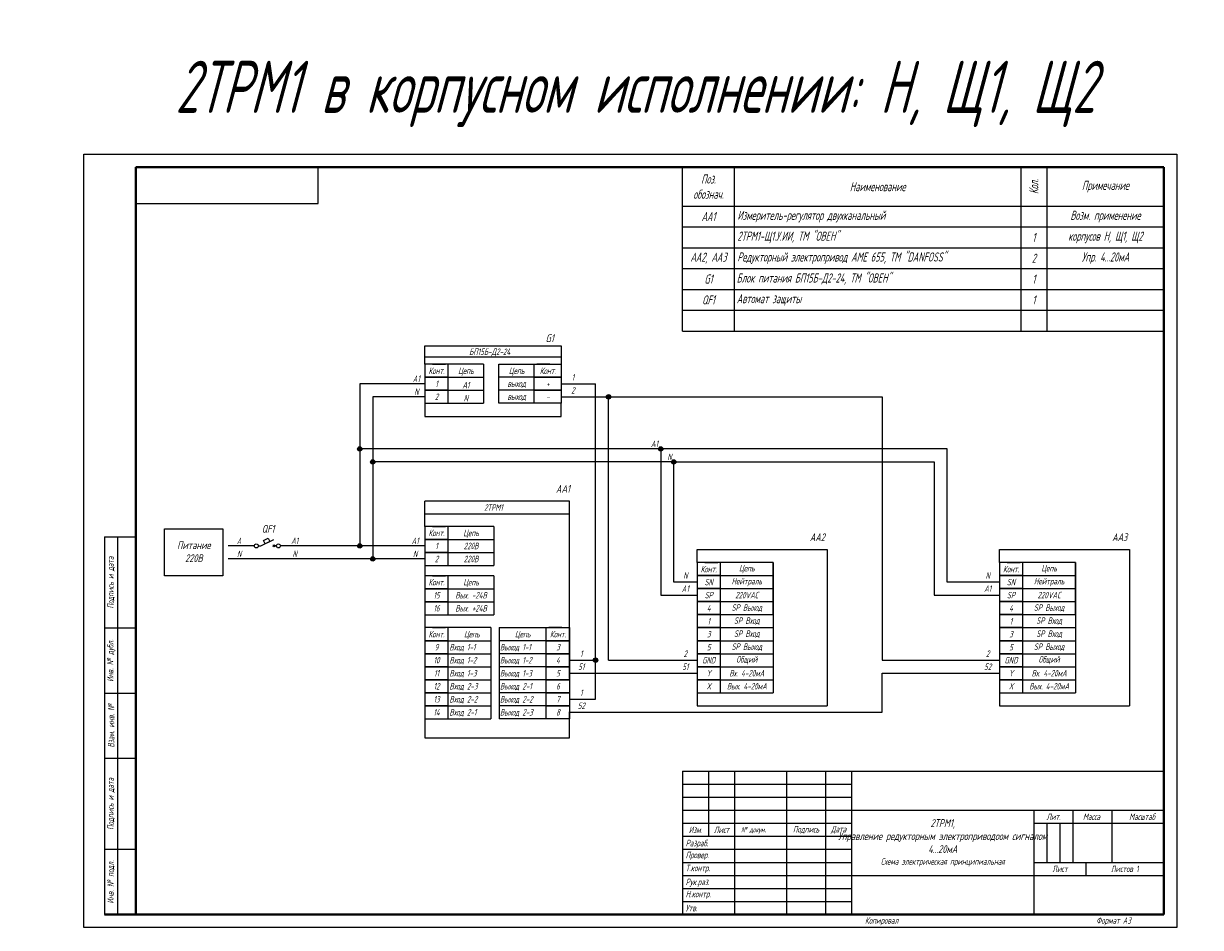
# Model space of a CAD drawing. Header units: millimetres. Extents: x -23 to 879, y 0 to 350.
# Tile 1 of 2: x -23 to 429, y 0 to 347. Entities that reach past the tile are written whole.
import ezdxf
from ezdxf.enums import TextEntityAlignment as Align

# ---------------------------------------------------------------- set-up
doc = ezdxf.new("R2010")
doc.units = ezdxf.units.MM
doc.styles.add('gost2304', font='Gost.shx', dxfattribs={"width": 0.8, "oblique": 15, "height": 2.5})
doc.styles.add('ДЛЯ текста', font='Gost.shx', dxfattribs={"width": 0.8, "oblique": 15, "height": 3.5})

msp = doc.modelspace()

# ---------------------------------------------------------------- hatches: boundary and pattern name
at = {"ltscale": 2}
h = msp.add_hatch(color=0, dxfattribs=at)
edge = h.paths.add_edge_path()
edge.add_arc((201.65, 203.78), 0.839, 0, 360)
h = msp.add_hatch(color=0, dxfattribs=at)
edge = h.paths.add_edge_path()
edge.add_arc((106.03, 183.78), 0.839, 0, 360)
h = msp.add_hatch(color=0, dxfattribs=at)
edge = h.paths.add_edge_path()
edge.add_arc((221.65, 183.78), 0.839, 0, 360)
h = msp.add_hatch(color=0, dxfattribs=at)
edge = h.paths.add_edge_path()
edge.add_arc((111.03, 178.78), 0.839, 0, 360)
h = msp.add_hatch(color=0, dxfattribs=at)
edge = h.paths.add_edge_path()
edge.add_arc((226.65, 178.78), 0.839, 0, 360)
h = msp.add_hatch(color=0, dxfattribs=at)
edge = h.paths.add_edge_path()
edge.add_arc((106.03, 146.51), 0.839, 0, 360)
h = msp.add_hatch(color=0, dxfattribs=at)
edge = h.paths.add_edge_path()
edge.add_arc((111.03, 141.51), 0.839, 0, 360)
h = msp.add_hatch(color=0, dxfattribs=at)
edge = h.paths.add_edge_path()
edge.add_arc((196.65, 102.63), 0.839, 0, 360)

# ---------------------------------------------------------------- linework, layer by layer
at = {"color": 0}
for p, q in [((0, 0), (0, 297)), ((0, 0), (0, 297)), ((90, 278), (90, 292)), ((90, 278), (90, 292)), ((20, 278), (90, 278)), ((20, 278), (90, 278)), ((20, 278), (90, 278)), ((20, 278), (90, 278)), ((134, 216.28), (139, 216.28)), ((179.09, 216.28), (174.09, 216.28)), ((134, 211.28), (139, 211.28)), ((179.09, 211.28), (174.09, 211.28)), ((134, 154.01), (139, 154.01)), ((8, 150), (8, 5)), ((8, 150), (20, 150)), ((13, 150), (13, 5)), ((67.03, 146.51), (68.03, 146.51)), ((68.03, 146.51), (73.03, 149.01)), ((72.64, 146.9), (73.42, 146.12)), ((72.64, 146.12), (73.42, 146.9)), ((74.03, 146.51), (73.03, 146.51)), ((238.57, 140.13), (243.57, 140.13)), ((354.73, 140.13), (359.73, 140.13)), ((134, 135.08), (139, 135.08)), ((238.57, 135.13), (243.57, 135.13)), ((354.73, 135.13), (359.73, 135.13)), ((238.57, 130.13), (243.57, 130.13)), ((354.73, 130.13), (359.73, 130.13)), ((8, 115), (20, 115)), ((134, 115.13), (139, 115.13)), ((183.69, 115.13), (178.69, 115.13)), ((238.57, 115.13), (243.57, 115.13)), ((354.73, 115.13), (359.73, 115.13)), ((134, 110.13), (139, 110.13)), ((183.69, 110.13), (178.69, 110.13)), ((134, 105.13), (139, 105.13)), ((183.69, 105.13), (178.69, 105.13)), ((8, 90), (20, 90)), ((134, 85.13), (139, 85.13)), ((183.69, 85.13), (178.69, 85.13)), ((134, 80.13), (139, 80.13)), ((183.69, 80.13), (178.69, 80.13)), ((8, 65), (20, 65)), ((230, 60), (230, 5)), ((230, 60), (415, 60)), ((230, 60), (230, 5)), ((240, 60), (240, 35)), ((240, 60), (240, 35)), ((250, 60), (250, 5)), ((270, 60), (270, 5)), ((285, 60), (285, 5)), ((295, 60), (295, 5)), ((230, 55), (295, 55)), ((230, 50), (295, 50)), ((230, 45), (295, 45)), ((295, 45), (415, 45)), ((365, 45), (365, 5)), ((380, 45), (380, 25)), ((395, 45), (395, 25)), ((230, 40), (295, 40)), ((365, 40), (415, 40)), ((370, 40), (370, 25)), ((375, 40), (375, 25)), ((230, 35), (295, 35)), ((8, 30), (20, 30)), ((230, 30), (295, 30)), ((230, 25), (295, 25)), ((365, 25), (415, 25)), ((385, 25), (385, 20)), ((230, 20), (295, 20)), ((295, 20), (415, 20)), ((230, 15), (295, 15)), ((230, 15), (295, 15)), ((230, 10), (295, 10)), ((230, 10), (295, 10)), ((230, 5), (415, 5)), ((230, 5), (415, 5))]:
    msp.add_line(p, q, dxfattribs=at)
at = {"color": 0, "lineweight": 40}
for p, q in [((20, 292), (20, 5)), ((415, 292), (20, 292)), ((20, 292), (20, 5)), ((415, 292), (415, 5)), ((415, 5), (8, 5))]:
    msp.add_line(p, q, dxfattribs=at)
at = {"color": 0, "ltscale": 100}
for p, q in [((236, 292), (230, 292)), ((242, 292), (236, 292)), ((250, 292), (242, 292)), ((320, 292), (250, 292)), ((360, 292), (250, 292)), ((383, 292), (320, 292)), ((370, 292), (360, 292)), ((360, 292), (360, 229)), ((415, 292), (370, 292)), ((370, 292), (370, 229)), ((393, 292), (383, 292)), ((415, 292), (393, 292)), ((415, 292), (415, 277)), ((131.03, 216.28), (131.03, 223.37)), ((131.03, 223.37), (183.46, 223.37)), ((183.46, 223.37), (183.46, 216.28)), ((153.61, 216.28), (153.61, 201.28)), ((131.03, 154.01), (131.03, 163.73)), ((186.65, 163.73), (131.03, 163.73)), ((186.65, 95.6), (186.65, 163.73)), ((65.53, 146.51), (55.53, 146.51)), ((131.03, 146.51), (75.53, 146.51)), ((131.03, 141.51), (55.53, 141.51)), ((140, 139.01), (157.53, 139.01)), ((140, 120.08), (157.53, 120.08)), ((156.35, 115.13), (156.35, 80.13)), ((159.54, 115.13), (159.54, 80.13))]:
    msp.add_line(p, q, dxfattribs=at)
at = {"color": 7}
for p, q in [((230, 229), (230, 292)), ((230, 292), (415, 292)), ((250, 229), (250, 292)), ((230, 277), (415, 277)), ((230, 269), (415, 269)), ((230, 261), (415, 261)), ((230, 253), (415, 253)), ((230, 245), (415, 245)), ((230, 245), (415, 245)), ((230, 237), (415, 237)), ((230, 237), (415, 237)), ((230, 229), (415, 229)), ((230, 229), (415, 229)), ((230, 60), (415, 60))]:
    msp.add_line(p, q, dxfattribs=at)
at = {"color": 0, "ltscale": 0.05}
for p, q in [((183.46, 219.02), (131.03, 219.02)), ((153.61, 216.28), (140, 216.28)), ((159.48, 216.28), (173.09, 216.28)), ((159.48, 201.28), (159.48, 216.28)), ((140, 211.28), (153.61, 211.28)), ((173.09, 211.28), (159.48, 211.28)), ((140, 206.28), (153.61, 206.28)), ((173.09, 206.28), (159.48, 206.28)), ((140, 201.28), (153.61, 201.28)), ((140, 201.28), (153.61, 201.28)), ((173.09, 201.28), (159.48, 201.28)), ((173.09, 201.28), (159.48, 201.28)), ((186.65, 158.75), (131.03, 158.75)), ((157.53, 154.01), (140, 154.01)), ((140, 149.01), (157.53, 149.01)), ((140, 144.01), (157.53, 144.01)), ((264.86, 140.13), (244.57, 140.13)), ((381.01, 140.13), (360.73, 140.13)), ((157.53, 135.08), (140, 135.08)), ((244.57, 135.13), (255.55, 135.13)), ((244.57, 135.13), (255.55, 135.13)), ((244.57, 135.13), (264.86, 135.13)), ((360.73, 135.13), (371.7, 135.13)), ((360.73, 135.13), (371.7, 135.13)), ((360.73, 135.13), (381.01, 135.13)), ((140, 130.08), (157.53, 130.08)), ((244.57, 130.13), (255.55, 130.13)), ((244.57, 130.13), (264.86, 130.13)), ((360.73, 130.13), (371.7, 130.13)), ((360.73, 130.13), (381.01, 130.13)), ((140, 125.08), (157.53, 125.08)), ((244.57, 125.13), (264.86, 125.13)), ((360.73, 125.13), (381.01, 125.13)), ((244.57, 120.13), (264.86, 120.13)), ((360.73, 120.13), (381.01, 120.13)), ((156.35, 115.13), (140, 115.13)), ((159.54, 115.13), (177.69, 115.13)), ((244.57, 115.13), (255.55, 115.13)), ((244.57, 115.13), (264.86, 115.13)), ((360.73, 115.13), (371.7, 115.13)), ((360.73, 115.13), (381.01, 115.13)), ((140, 110.13), (156.35, 110.13)), ((140, 110.13), (156.35, 110.13)), ((140, 110.13), (156.35, 110.13)), ((177.69, 110.13), (159.54, 110.13)), ((177.69, 110.13), (160.54, 110.13)), ((177.69, 110.13), (160.54, 110.13)), ((244.57, 110.13), (264.86, 110.13)), ((360.73, 110.13), (381.01, 110.13)), ((140, 105.13), (156.35, 105.13)), ((140, 105.13), (156.35, 105.13)), ((177.69, 105.13), (159.54, 105.13)), ((177.69, 105.13), (160.54, 105.13)), ((244.57, 105.13), (264.86, 105.13)), ((244.57, 105.13), (264.86, 105.13)), ((360.73, 105.13), (381.01, 105.13)), ((360.73, 105.13), (381.01, 105.13)), ((140, 100.13), (156.35, 100.13)), ((177.69, 100.13), (159.54, 100.13)), ((244.57, 100.13), (264.86, 100.13)), ((244.57, 100.13), (264.86, 100.13)), ((360.73, 100.13), (381.01, 100.13)), ((360.73, 100.13), (381.01, 100.13)), ((140, 95.13), (156.35, 95.13)), ((140, 95.13), (156.35, 95.13)), ((140, 95.13), (156.35, 95.13)), ((177.69, 95.13), (159.54, 95.13)), ((177.69, 95.13), (159.54, 95.13)), ((177.69, 95.13), (159.54, 95.13)), ((244.57, 95.13), (264.86, 95.13)), ((244.57, 95.13), (264.86, 95.13)), ((360.73, 95.13), (381.01, 95.13)), ((360.73, 95.13), (381.01, 95.13)), ((140, 90.13), (156.35, 90.13)), ((177.69, 90.13), (159.54, 90.13)), ((244.57, 90.13), (264.86, 90.13)), ((360.73, 90.13), (381.01, 90.13)), ((140, 85.13), (156.35, 85.13)), ((140, 85.13), (156.35, 85.13)), ((177.69, 85.13), (159.54, 85.13)), ((177.69, 85.13), (159.54, 85.13)), ((140, 80.13), (156.35, 80.13)), ((140, 80.13), (156.35, 80.13)), ((177.69, 80.13), (159.54, 80.13)), ((177.69, 80.13), (159.54, 80.13))]:
    msp.add_line(p, q, dxfattribs=at)
for p, q in [((131.03, 208.78), (106.03, 208.78)), ((106.03, 208.78), (106.03, 183.78)), ((183.46, 208.78), (196.65, 208.78)), ((196.65, 102.63), (196.65, 208.78)), ((131.03, 203.78), (111.03, 203.78)), ((111.03, 203.78), (111.03, 178.78)), ((183.46, 203.78), (201.65, 203.78)), ((201.65, 102.63), (201.65, 203.78)), ((201.65, 203.78), (306.76, 203.78)), ((306.76, 203.78), (306.76, 102.63)), ((131.03, 201.28), (131.03, 196.28)), ((183.46, 196.28), (183.46, 201.28)), ((131.03, 196.28), (183.46, 196.28)), ((106.03, 183.78), (106.03, 146.51)), ((221.65, 183.78), (106.03, 183.78)), ((221.65, 183.78), (221.65, 127.63)), ((331.76, 183.78), (221.65, 183.78)), ((331.76, 132.63), (331.76, 183.78)), ((111.03, 178.78), (111.03, 141.51)), ((216.65, 178.78), (111.03, 178.78)), ((226.65, 178.78), (216.65, 178.78)), ((226.65, 132.63), (226.65, 178.78)), ((226.65, 178.78), (326.76, 178.78)), ((326.76, 178.78), (326.76, 127.63)), ((157.53, 154.01), (157.53, 139.01)), ((235.61, 140.13), (235.61, 145.13)), ((235.61, 145.13), (285.61, 145.13)), ((285.61, 145.13), (285.61, 85.13)), ((351.76, 140.13), (351.76, 145.13)), ((351.76, 145.13), (401.76, 145.13)), ((401.76, 145.13), (401.76, 85.13)), ((131.03, 139.01), (131.03, 135.08)), ((264.86, 120.13), (264.86, 140.13)), ((264.86, 140.13), (264.86, 90.13)), ((381.01, 120.13), (381.01, 140.13)), ((381.01, 140.13), (381.01, 90.13)), ((157.53, 135.08), (157.53, 120.08)), ((235.61, 132.63), (226.65, 132.63)), ((351.76, 132.63), (331.76, 132.63)), ((221.65, 127.63), (235.61, 127.63)), ((326.76, 127.63), (351.76, 127.63)), ((235.61, 125.13), (235.61, 120.13)), ((351.76, 125.13), (351.76, 120.13)), ((131.03, 120.08), (131.03, 115.13)), ((235.61, 105.13), (235.61, 100.13)), ((351.76, 105.13), (351.76, 100.13)), ((186.65, 102.63), (196.65, 102.63)), ((196.65, 87.63), (196.65, 102.63)), ((201.65, 102.63), (235.61, 102.63)), ((306.76, 102.63), (351.76, 102.63)), ((186.65, 97.63), (235.61, 97.63)), ((235.61, 95.13), (235.61, 90.13)), ((306.76, 97.63), (351.76, 97.63)), ((306.76, 82.63), (306.76, 97.63)), ((351.76, 95.13), (351.76, 90.13)), ((186.65, 87.63), (196.65, 87.63)), ((235.61, 90.13), (235.61, 85.13)), ((351.76, 90.13), (351.76, 85.13)), ((131.03, 82.85), (131.03, 72.85)), ((186.65, 72.85), (186.65, 82.85)), ((186.65, 82.63), (306.76, 82.63)), ((235.61, 85.13), (285.61, 85.13)), ((351.76, 85.13), (401.76, 85.13)), ((131.03, 72.85), (186.65, 72.85))]:
    msp.add_line(p, q)
at = {"color": 0}
msp.add_lwpolyline([(0, 297), (420, 297), (420, 0), (0, 0)], close=True, dxfattribs=at)
at = {"color": 0, "ltscale": 0.05}
for points in [[(131.03, 211.28), (140, 211.28), (140, 216.28), (131.03, 216.28)], [(183.46, 211.28), (173.09, 211.28), (173.09, 216.28), (183.46, 216.28)], [(131.03, 206.28), (140, 206.28), (140, 211.28), (131.03, 211.28)], [(183.46, 206.28), (173.09, 206.28), (173.09, 211.28), (183.46, 211.28)], [(131.03, 201.28), (140, 201.28), (140, 206.28), (131.03, 206.28)], [(183.46, 201.28), (173.09, 201.28), (173.09, 206.28), (183.46, 206.28)], [(131.03, 149.01), (140, 149.01), (140, 154.01), (131.03, 154.01)], [(131.03, 144.01), (140, 144.01), (140, 149.01), (131.03, 149.01)], [(131.03, 139.01), (140, 139.01), (140, 144.01), (131.03, 144.01)], [(235.61, 135.13), (244.57, 135.13), (244.57, 140.13), (235.61, 140.13)], [(351.76, 135.13), (360.73, 135.13), (360.73, 140.13), (351.76, 140.13)], [(131.03, 130.08), (140, 130.08), (140, 135.08), (131.03, 135.08)], [(235.61, 130.13), (244.57, 130.13), (244.57, 135.13), (235.61, 135.13)], [(351.76, 130.13), (360.73, 130.13), (360.73, 135.13), (351.76, 135.13)], [(131.03, 125.08), (140, 125.08), (140, 130.08), (131.03, 130.08)], [(235.61, 125.13), (244.57, 125.13), (244.57, 130.13), (235.61, 130.13)], [(351.76, 125.13), (360.73, 125.13), (360.73, 130.13), (351.76, 130.13)], [(131.03, 120.08), (140, 120.08), (140, 125.08), (131.03, 125.08)], [(235.61, 120.13), (244.57, 120.13), (244.57, 125.13), (235.61, 125.13)], [(351.76, 120.13), (360.73, 120.13), (360.73, 125.13), (351.76, 125.13)], [(235.61, 115.13), (244.57, 115.13), (244.57, 120.13), (235.61, 120.13)], [(351.76, 115.13), (360.73, 115.13), (360.73, 120.13), (351.76, 120.13)], [(131.03, 110.13), (140, 110.13), (140, 115.13), (131.03, 115.13)], [(186.65, 110.13), (177.69, 110.13), (177.69, 115.13), (186.65, 115.13)], [(235.61, 110.13), (244.57, 110.13), (244.57, 115.13), (235.61, 115.13)], [(351.76, 110.13), (360.73, 110.13), (360.73, 115.13), (351.76, 115.13)], [(131.03, 105.13), (140, 105.13), (140, 110.13), (131.03, 110.13)], [(186.65, 105.13), (177.69, 105.13), (177.69, 110.13), (186.65, 110.13)], [(235.61, 105.13), (244.57, 105.13), (244.57, 110.13), (235.61, 110.13)], [(351.76, 105.13), (360.73, 105.13), (360.73, 110.13), (351.76, 110.13)], [(131.03, 100.13), (140, 100.13), (140, 105.13), (131.03, 105.13)], [(186.65, 100.13), (177.69, 100.13), (177.69, 105.13), (186.65, 105.13)], [(235.61, 100.13), (244.57, 100.13), (244.57, 105.13), (235.61, 105.13)], [(351.76, 100.13), (360.73, 100.13), (360.73, 105.13), (351.76, 105.13)], [(131.03, 95.13), (140, 95.13), (140, 100.13), (131.03, 100.13)], [(186.65, 95.13), (177.69, 95.13), (177.69, 100.13), (186.65, 100.13)], [(235.61, 95.13), (244.57, 95.13), (244.57, 100.13), (235.61, 100.13)], [(351.76, 95.13), (360.73, 95.13), (360.73, 100.13), (351.76, 100.13)], [(131.03, 90.13), (140, 90.13), (140, 95.13), (131.03, 95.13)], [(186.65, 90.13), (177.69, 90.13), (177.69, 95.13), (186.65, 95.13)], [(235.61, 90.13), (244.57, 90.13), (244.57, 95.13), (235.61, 95.13)], [(351.76, 90.13), (360.73, 90.13), (360.73, 95.13), (351.76, 95.13)], [(131.03, 85.13), (140, 85.13), (140, 90.13), (131.03, 90.13)], [(186.65, 85.13), (177.69, 85.13), (177.69, 90.13), (186.65, 90.13)], [(131.03, 80.13), (140, 80.13), (140, 85.13), (131.03, 85.13)], [(186.65, 80.13), (177.69, 80.13), (177.69, 85.13), (186.65, 85.13)]]:
    msp.add_lwpolyline(points, close=True, dxfattribs=at)
at = {"color": 0, "ltscale": 100}
msp.add_lwpolyline([(30.97, 153.12), (53.37, 153.12), (53.37, 135.07), (30.97, 135.07)], close=True, dxfattribs=at)
at = {"color": 0, "ltscale": 0.008}
msp.add_lwpolyline([(69.11, 148.64), (70.8, 149.49), (71.44, 148.22), (69.75, 147.37)], close=True, dxfattribs=at)
at = {"color": 0, "ltscale": 2}
for centre in [(201.65, 203.78), (106.03, 183.78), (221.65, 183.78), (111.03, 178.78), (226.65, 178.78), (106.03, 146.51), (111.03, 141.51), (196.65, 102.63)]:
    msp.add_circle(centre, 0.839, dxfattribs=at)
at = {"color": 0}
for centre in [(66.28, 146.51), (74.78, 146.51)]:
    msp.add_circle(centre, 0.75, dxfattribs=at)

# ---------------------------------------------------------------- texts
at = {"color": 0, "style": 'gost2304', "oblique": 15, "width": 0.8}
for s, p in [('БП15Б-Д2-24', (155.93, 221.09)), ('Конт.', (135.52, 213.78)), ('Цепь', (146.8, 213.78)), ('Цепь', (166.29, 213.78)), ('Конт.', (178.28, 213.78)), ('A1', (127.8, 210.74)), ('1', (135.52, 208.78)), ('A1', (146.8, 208.28)), ('выход', (166.29, 208.85)), ('+', (178.28, 208.78)), ('N', (127.8, 205.74)), ('2', (135.52, 203.78)), ('N', (146.8, 203.28)), ('выход', (166.29, 203.85)), ('-', (178.28, 203.78)), ('A1', (219.25, 185.74)), ('N', (225.02, 180.74)), ('2ТРМ1', (157.38, 161.25)), ('A', (59.69, 148.47)), ('A1', (81.02, 148.47)), ('A1', (127.3, 148.47)), ('Конт.', (135.52, 151.51)), ('Цепь', (148.77, 151.51)), ('N', (59.69, 143.47)), ('N', (81.02, 143.47)), ('N', (127.3, 143.47)), ('1', (135.52, 146.51)), ('220В', (148.77, 146.51)), ('2', (135.52, 141.51)), ('220В', (148.77, 141.51)), ('Конт.', (240.09, 137.63)), ('Конт.', (356.24, 137.63)), ('Конт.', (135.52, 132.58)), ('Цепь', (148.77, 132.58)), ('SN', (240.09, 132.63)), ('SN', (356.24, 132.63)), ('15', (135.52, 127.58)), ('Вых. -24В', (148.79, 127.58)), ('SP', (240.09, 127.63)), ('SP', (356.24, 127.63)), ('16', (135.52, 122.58)), ('Вых. +24В', (148.79, 122.58)), ('4', (240.09, 122.63)), ('4', (356.24, 122.63)), ('1', (240.09, 117.63)), ('1', (356.24, 117.63)), ('Конт.', (135.52, 112.63)), ('Цепь', (149.07, 112.63)), ('Цепь', (168.61, 112.63)), ('Конт.', (182.17, 112.63)), ('3', (240.09, 112.63)), ('3', (356.24, 112.63)), ('9', (135.52, 107.63)), ('3', (182.17, 107.63)), ('5', (240.09, 107.63)), ('5', (356.24, 107.63)), ('10', (135.52, 102.63)), ('4', (182.17, 102.63)), ('GND', (240.09, 102.63)), ('GND', (356.24, 102.63)), ('11', (135.52, 97.63)), ('5', (182.17, 97.63)), ('Y', (240.09, 97.63)), ('Y', (356.24, 97.63)), ('12', (135.52, 92.63)), ('6', (182.17, 92.63)), ('X', (240.09, 92.63)), ('X', (356.24, 92.63)), ('13', (135.52, 87.63)), ('7', (182.17, 87.63)), ('14', (135.52, 82.63)), ('8', (182.17, 82.63))]:
    msp.add_text(s, height=2.5, dxfattribs=at).set_placement(p, align=Align.MIDDLE_CENTER)
for s, p in [('Вход 1-1', (140.47, 107.63)), ('Выход 1-1', (159.89, 107.63)), ('Вход 1-2', (140.47, 102.63)), ('Выход 1-2', (159.89, 102.63)), ('Вход 1-3', (140.47, 97.63)), ('Выход 1-3', (159.89, 97.63)), ('Вход 2-3', (140.47, 92.63)), ('Выход 2-1', (159.89, 92.63)), ('Вход 2-2', (140.47, 87.63)), ('Выход 2-2', (159.89, 87.63)), ('Вход 2-1', (140.47, 82.63)), ('Выход 2-3', (159.89, 82.63))]:
    msp.add_text(s, height=2.5, dxfattribs=at).set_placement(p, align=Align.MIDDLE_LEFT)
at = {"color": 7, "linetype": 'Continuous'}
for s, insert, char_height, width, attachment_point, style in [('{\\C256;2ТРМ1 в корпусном исполнении: Н, Щ1, Щ2}', (211.86, 320.1), 20, 490.3689, 5, 'ДЛЯ текста'), ('\\A1;Поз.\\Pобознач.', (240, 284.5), 3.5, 20, 5, 'ДЛЯ текста'), ('\\A1;Наименование', (305, 284.5), 3.5, 110, 5, 'ДЛЯ текста'), ('\\A1;Примечание', (392.5, 284.5), 3.5, 45, 5, 'ДЛЯ текста'), ('\\A1;AA1', (240, 273), 3.5, 20, 5, 'ДЛЯ текста'), ('\\A1;1', (365, 265), 3.5, 10, 5, 'ДЛЯ текста'), ('\\A1;AA2, AA3', (240, 257), 3.5, 20, 5, 'ДЛЯ текста'), ('\\A1;2', (365, 257), 3.5, 10, 5, 'ДЛЯ текста'), ('\\A1;G1', (240, 249), 3.5, 20, 5, 'ДЛЯ текста'), ('\\A1;1', (365, 249), 3.5, 10, 5, 'ДЛЯ текста'), ('\\A1;QF1', (240, 241), 3.5, 20, 5, 'ДЛЯ текста'), ('\\A1;Автомат защиты', (250.84, 241), 3.5, 110, 4, 'ДЛЯ текста'), ('\\A1;1', (365, 241), 3.5, 10, 5, 'ДЛЯ текста'), ('\\A1;1', (365, 241), 3.5, 10, 5, 'ДЛЯ текста'), ('\\A1;Цепь', (254.72, 137.63), 2.5, 20.2888, 5, 'gost2304'), ('\\A1;Цепь', (370.87, 137.63), 2.5, 20.2888, 5, 'gost2304'), ('\\A1;Нейтраль', (254.72, 132.63), 2.5, 20.2888, 5, 'gost2304'), ('\\A1;Нейтраль', (370.87, 132.63), 2.5, 20.2888, 5, 'gost2304'), ('\\A1;220VAC', (254.72, 127.63), 2.5, 20.2888, 5, 'gost2304'), ('\\A1;220VAC', (370.87, 127.63), 2.5, 20.2888, 5, 'gost2304'), ('\\A1;SP Выход', (254.72, 122.63), 2.5, 20.2888, 5, 'gost2304'), ('\\A1;SP Выход', (370.87, 122.63), 2.5, 20.2888, 5, 'gost2304'), ('\\A1;SP Вход', (254.72, 117.63), 2.5, 20.2888, 5, 'gost2304'), ('\\A1;SP Вход', (370.87, 117.63), 2.5, 20.2888, 5, 'gost2304'), ('\\A1;SP Вход', (254.72, 112.63), 2.5, 20.2888, 5, 'gost2304'), ('\\A1;SP Вход', (370.87, 112.63), 2.5, 20.2888, 5, 'gost2304'), ('\\A1;SP Выход', (254.72, 107.63), 2.5, 20.2888, 5, 'gost2304'), ('\\A1;SP Выход', (370.87, 107.63), 2.5, 20.2888, 5, 'gost2304'), ('\\A1;Общий', (254.72, 102.63), 2.5, 20.2888, 5, 'gost2304'), ('\\A1;Общий', (370.87, 102.63), 2.5, 20.2888, 5, 'gost2304'), ('\\A1;Вх. 4-20мА', (254.72, 97.63), 2.5, 20.2888, 5, 'gost2304'), ('\\A1;Вх. 4-20мА', (370.87, 97.63), 2.5, 20.2888, 5, 'gost2304'), ('\\A1;Вых. 4-20мА', (254.72, 92.63), 2.5, 20.2888, 5, 'gost2304'), ('\\A1;Вых. 4-20мА', (370.87, 92.63), 2.5, 20.2888, 5, 'gost2304')]:
    msp.add_mtext(s, dxfattribs=dict(at, insert=insert, char_height=char_height, width=width, attachment_point=attachment_point, style=style))
at = {"color": 7, "linetype": 'Continuous', "insert": (365, 284.5), "char_height": 3.5, "width": 15, "attachment_point": 5, "rotation": 90, "style": 'ДЛЯ текста'}
msp.add_mtext('\\A1;Кол.', dxfattribs=at)
at = {"color": 7, "linetype": 'Continuous', "char_height": 3.5, "line_spacing_factor": 1.371429, "style": 'ДЛЯ текста'}
for s, insert, width, attachment_point in [('\\A1;Возм. применение\\Pкорпусов Н, Щ1, Щ2', (392.5, 269), 45, 5), ('\\pxql;{\\C0;Измеритель-регулятор двухканальный \\P2ТРМ1-Щ1.У.ИИ, ТМ "ОВЕН"}', (306.1, 269), 110, 5), ('\\pxql;{\\C0;Редукторный электропривод AME 655, ТМ "DANFOSS"}', (306.1, 257), 110, 5), ('\\A1;Упр. 4...20мА', (392.5, 257), 45, 5), ('{\\C0;Блок питания БП15Б-Д2-24, ТМ "ОВЕН"}', (250.83, 249), 110, 4)]:
    msp.add_mtext(s, dxfattribs=dict(at, insert=insert, width=width, attachment_point=attachment_point))
at = {"color": 0, "style": 'gost2304'}
for s, insert, char_height, width, attachment_point in [('1', (187.94, 211.28), 2.5, 8.9641, 5), ('2', (187.94, 206.28), 2.5, 8.9641, 5), ('\\A1;Питание\\P220В', (42.26, 144.29), 3, 39.9795, 5), ('N', (231.13, 135.13), 2.5, 8.9641, 5), ('N', (347.28, 135.13), 2.5, 8.9641, 5), ('A1', (231.13, 130.13), 2.5, 8.9641, 5), ('A1', (347.28, 130.13), 2.5, 8.9641, 5), ('1', (191.14, 105.13), 2.5, 8.9641, 5), ('2', (231.13, 105.13), 2.5, 8.9641, 5), ('2', (347.28, 105.13), 2.5, 8.9641, 5), ('51', (191.14, 100.13), 2.5, 8.9641, 5), ('51', (231.13, 100.13), 2.5, 8.9641, 5), ('52', (347.28, 100.13), 2.5, 8.9641, 5), ('1', (191.14, 90.13), 2.5, 8.9641, 5), ('52', (191.14, 85.13), 2.5, 8.9641, 5), ('{\\H1.2x;\\C256;2ТРМ1,\\PУправление редукторным электроприводоом сигналом 4...20мА\\P\\H0.83333x;Схема электрическая принципиальная}', (330, 32.5), 2.5, 70, 5), ('\\pi4.8281;Лит.', (365, 42.5), 2.5, 15, 4), ('\\pi3.8575;Масса ', (380, 42.5), 2.5, 15, 4), ('\\pi4.2529;Масштаб', (404.46, 42.5), 2.5, 18.918, 5), ('Изм.', (235, 37.5), 2.5, 10, 5), ('Лист', (245, 37.5), 2.5, 10, 5), ('{\\H0.83333x;№ докум}.', (257.33, 37.5), 2.5, 20, 5), ('Подпись', (277.5, 37.5), 2.5, 15, 5), ('Дата', (290, 37.5), 2.5, 10, 5), (' Разраб.', (230, 32.06), 2.5, 20, 4), (' Провер.', (230, 27.5), 2.5, 20, 4), (' Т.контр.', (230, 22.5), 2.5, 20, 4), ('{\\Q10;Лист  }', (375.08, 22.5), 2.5, 20, 5), ('{\\Q10;Листов 1}', (400, 22.5), 2.5, 30, 5), (' Рук.раз.', (230, 17.15), 2.5, 20, 4), (' Н.контр.', (230, 12.5), 2.5, 20, 4), (' Утв.', (230, 7.44), 2.5, 20, 4)]:
    msp.add_mtext(s, dxfattribs=dict(at, insert=insert, char_height=char_height, width=width, attachment_point=attachment_point))
at = {"color": 0, "char_height": 2.5, "attachment_point": 5, "rotation": 90, "style": 'gost2304'}
for s, insert, width in [('{\\Q10;Подпись и дата}', (10.5, 132.5), 35), ('{\\Q10;Инв. № дубл.}', (10.5, 102.5), 25), ('{\\Q10;Взам. инв. №}', (10.5, 77.5), 25), ('{\\Q10;Подпись и дата}', (10.5, 47.5), 35), ('\\pt24;{\\Q10;Инв. № подл.}', (10.5, 17.5), 25)]:
    msp.add_mtext(s, dxfattribs=dict(at, insert=insert, width=width))
at = {"color": 0, "lineweight": 15, "char_height": 2.5, "width": 23.5385, "attachment_point": 1, "style": 'gost2304'}
for s, insert in [('Копировал', (300.12, 3.93)), ('Формат A3', (389, 3.93))]:
    msp.add_mtext(s, dxfattribs=dict(at, insert=insert))
at = {"color": 0, "style": 'gost2304', "oblique": 15, "width": 0.8, "flags": 8}
for tag, p in [('G1', (179, 224.76)), ('AA1', (184.09, 166.94)), ('QF1', (70.8, 151.59)), ('AA2', (281.83, 148.35)), ('AA3', (397.98, 148.35))]:
    msp.add_attdef(tag, text='QF1', height=3, dxfattribs=at).set_placement(p, align=Align.CENTER)

doc.saveas('drawing.dxf')
